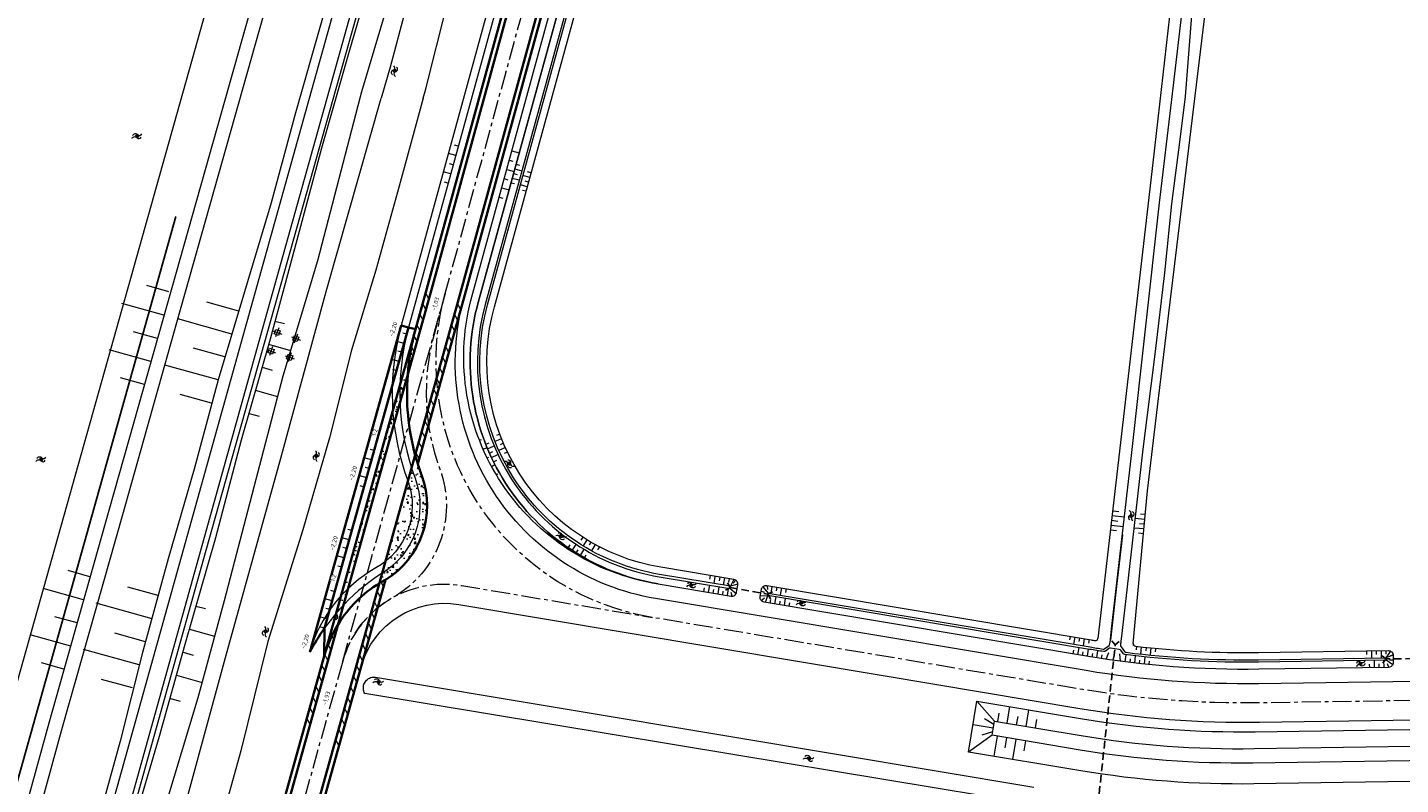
# Model space of a CAD drawing. Header units: metres. Extents: x 239845 to 242720, y 580286 to 584200.
# Tile 74 of 113: x 240853 to 241139, y 582857 to 583015. Entities that reach past the tile are written whole.
import ezdxf
from ezdxf.lldxf.tags import DXFTag

# ---------------------------------------------------------------- set-up
doc = ezdxf.new("R2010")
doc.units = ezdxf.units.M
doc.linetypes.add('AS-KLEIN', pattern=[6.4, 4, -0.8, 0.8, -0.8])
doc.linetypes.add('HIDDEN', pattern=[9.525, 6.35, -3.175])
for name, color, linetype, lineweight in [('B-WA-GW-DIJK_KRUIN-G', 3, 'Continuous', 0), ('B-WA-GW-WATERGANG_SLOOT_BODEM-G', 5, 'Continuous', 0), ('B-WE-GR-GROENVOORZIENING-GV', 80, 'Continuous', 18), ('B-WE-WH-DUIKER-G', 251, 'HIDDEN', 25), ('Grondwerklijn', 7, 'Continuous', 9), ('N-WE-GW-GRONDWERK-G', 3, 'Continuous', 35), ('N-WE-GW-TALUDARCERING_KORT-G', 90, 'Continuous', 18), ('N-WE-GW-TALUDARCERING_LANG-G', 60, 'Continuous', 13), ('N-WE-VH-KANTVERHARDING-G', 60, 'Continuous', 35), ('N-WE-Vh-VERHARDING_ASFALTGRANULAAT-A', 7, 'Continuous', 18), ('N-WE-VH-VERHARDING_FUNDERING-G', 7, 'Continuous', 35), ('N-WE-VH-VERHARDING_FUNDERING_GRANULAAT-AD', 40, 'Continuous', 18), ('N-XX-AL-HOOGTELABEL-T25-M', 7, 'Continuous', 25), ('P- Aslijn', 1, 'AS-KLEIN', 9)]:
    doc.layers.add(name, color=color, linetype=linetype, lineweight=lineweight)
for name, color, linetype, lineweight, true_color in [('B-WE-KL-ET-MS-G', 4, 'KL-ELEC-MS', 13, 0x00ffff), ('B-WE-OG-TOPOGRAFIE-S', 9, 'Continuous', 9, 0x808080), ('B-WE-OG-TOPOGRAFIE-S @ 0.2', 9, 'Continuous', 9, 0x808080), ('B-WE-OG-TOPOGRAFIE-S @ 0.5', 9, 'Continuous', 9, 0x808080), ('B-WE-VH-WINDMOLEN_FUNDATIEPAAL-S', 9, 'Continuous', 18, 0x808080), ('GBKN', 9, 'Continuous', 0, 0x808080), ('Meerstad  taludlijn-arcering', 9, 'Continuous', 0, 0x808080)]:
    doc.layers.add(name, color=color, linetype=linetype, lineweight=lineweight, true_color=true_color)
doc.layers.add('HULPLAAG', color=30, linetype='Continuous', plot=False)
doc.layers.add('X-XX-AL-HULPLAAG-G', color=6, linetype='Continuous', lineweight=18, plot=False)
doc.styles.add('NLCS-ISO-M1000-T25', font='NLCS-ISO.ttf', dxfattribs={"height": 2.5})
doc.styles.add('NLCS-ISO-T25', font='NLCS-ISO.ttf', dxfattribs={"height": 2.5})
tags = doc.linetypes.add('KL-ELEC-MS', pattern='A,10,-7.5,[6,N381 K&L.SHX,S=2,R=0,X=0,Y=0],-7.5,20,-3.5,["M",NLCS-ISO-T25,S=2.5,R=0,X=0,Y=-2.575],-8.5,10', length=67).pattern_tags.tags
tags[18] = DXFTag(74, 10)
pattern_1 = [(118, (0, 0), (-1.4016793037, -0.745286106), [])]

# ---------------------------------------------------------------- blocks, each defined once
blk = doc.blocks.new('SOG-TOPOGRAFIE_WATER-SO')
at = {"flags": 128}
for points in [[(-1.91, 0.46), (-1.82, 0.6, -0.538831), (0.18, 0.63, 0.605168), (1.86, 0.83, -4.035705)], [(-2.28, -0.81), (-2.19, -0.67, -0.538831), (-0.18, -0.63, 0.605168), (1.49, -0.44, -4.035705)]]:
    blk.add_lwpolyline(points, format="xyb", dxfattribs=at)
blk = doc.blocks.new('*U105')
at = {"layer": 'B-WE-OG-TOPOGRAFIE-S @ 0.2', "xscale": 0.2, "yscale": 0.2, "zscale": 0.2, "rotation": 76.60135591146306}
blk.add_blockref('SOG-TOPOGRAFIE_WATER-SO', (240912.81, 582925.48), dxfattribs=at)
at = {"layer": 'B-WE-OG-TOPOGRAFIE-S @ 0.5', "xscale": 0.5, "yscale": 0.5, "zscale": 0.5, "rotation": 76.60135591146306}
blk.add_blockref('SOG-TOPOGRAFIE_WATER-SO', (240912.81, 582925.48), dxfattribs=at)
blk = doc.blocks.new('Fundatiepaal')
at = {"layer": 'B-WE-VH-WINDMOLEN_FUNDATIEPAAL-S', "flags": 128}
for points in [[(240749.31, 582994.55), (240751.19, 582993.88)], [(240750.58, 582995.16), (240749.91, 582993.27)]]:
    blk.add_lwpolyline(points, dxfattribs=at)
at = {"layer": 'B-WE-VH-WINDMOLEN_FUNDATIEPAAL-S'}
blk.add_lwpolyline([(240749.94, 582994.85), (240750.89, 582994.52), (240750.55, 582993.58), (240749.61, 582993.91)], close=True, dxfattribs=at)
blk = doc.blocks.new('*U169')
at = {"layer": 'B-WE-OG-TOPOGRAFIE-S @ 0.2', "xscale": 0.2, "yscale": 0.2, "zscale": 0.2, "rotation": 76.60135591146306}
blk.add_blockref('SOG-TOPOGRAFIE_WATER-SO', (240902.22, 582888.89), dxfattribs=at)
at = {"layer": 'B-WE-OG-TOPOGRAFIE-S @ 0.5', "xscale": 0.5, "yscale": 0.5, "zscale": 0.5, "rotation": 76.60135591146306}
blk.add_blockref('SOG-TOPOGRAFIE_WATER-SO', (240902.22, 582888.89), dxfattribs=at)
blk = doc.blocks.new('*U171')
at = {"layer": 'B-WE-OG-TOPOGRAFIE-S @ 0.2', "xscale": 0.2, "yscale": 0.2, "zscale": 0.2, "rotation": 76.60135591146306}
blk.add_blockref('SOG-TOPOGRAFIE_WATER-SO', (240929.1, 583005.74), dxfattribs=at)
at = {"layer": 'B-WE-OG-TOPOGRAFIE-S @ 0.5', "xscale": 0.5, "yscale": 0.5, "zscale": 0.5, "rotation": 76.60135591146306}
blk.add_blockref('SOG-TOPOGRAFIE_WATER-SO', (240929.1, 583005.74), dxfattribs=at)
blk = doc.blocks.new('*U172')
at = {"layer": 'B-WE-OG-TOPOGRAFIE-S @ 0.2', "xscale": 0.2, "yscale": 0.2, "zscale": 0.2, "rotation": 3.691254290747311}
blk.add_blockref('SOG-TOPOGRAFIE_WATER-SO', (240855.48073, 582924.72322), dxfattribs=at)
at = {"layer": 'B-WE-OG-TOPOGRAFIE-S @ 0.5', "xscale": 0.5, "yscale": 0.5, "zscale": 0.5, "rotation": 3.691254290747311}
blk.add_blockref('SOG-TOPOGRAFIE_WATER-SO', (240855.48073, 582924.72322), dxfattribs=at)
blk = doc.blocks.new('*U174')
at = {"layer": 'B-WE-OG-TOPOGRAFIE-S @ 0.2', "xscale": 0.2, "yscale": 0.2, "zscale": 0.2, "rotation": 3.691254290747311}
blk.add_blockref('SOG-TOPOGRAFIE_WATER-SO', (240875.47, 582992.07), dxfattribs=at)
at = {"layer": 'B-WE-OG-TOPOGRAFIE-S @ 0.5', "xscale": 0.5, "yscale": 0.5, "zscale": 0.5, "rotation": 3.691254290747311}
blk.add_blockref('SOG-TOPOGRAFIE_WATER-SO', (240875.47, 582992.07), dxfattribs=at)
blk = doc.blocks.new('*U191')
at = {"layer": 'B-WE-OG-TOPOGRAFIE-S @ 0.2', "xscale": 0.2, "yscale": 0.2, "zscale": 0.2, "rotation": 346.6013559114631}
blk.add_blockref('SOG-TOPOGRAFIE_WATER-SO', (240925.75, 582878.29), dxfattribs=at)
at = {"layer": 'B-WE-OG-TOPOGRAFIE-S @ 0.5', "xscale": 0.5, "yscale": 0.5, "zscale": 0.5, "rotation": 346.6013559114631}
blk.add_blockref('SOG-TOPOGRAFIE_WATER-SO', (240925.75, 582878.29), dxfattribs=at)
blk = doc.blocks.new('*U196')
at = {"layer": 'B-WE-OG-TOPOGRAFIE-S @ 0.2', "xscale": 0.2, "yscale": 0.2, "zscale": 0.2, "rotation": 267.4129046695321}
blk.add_blockref('SOG-TOPOGRAFIE_WATER-SO', (241082.53, 582912.89), dxfattribs=at)
at = {"layer": 'B-WE-OG-TOPOGRAFIE-S @ 0.5', "xscale": 0.4999999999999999, "yscale": 0.4999999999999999, "zscale": 0.4999999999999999, "rotation": 267.4129046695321}
blk.add_blockref('SOG-TOPOGRAFIE_WATER-SO', (241082.53, 582912.89), dxfattribs=at)
blk = doc.blocks.new('*U197')
at = {"layer": 'B-WE-OG-TOPOGRAFIE-S @ 0.2', "xscale": 0.2, "yscale": 0.2, "zscale": 0.2, "rotation": 177.412904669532}
blk.add_blockref('SOG-TOPOGRAFIE_WATER-SO', (241013.73, 582894.76), dxfattribs=at)
at = {"layer": 'B-WE-OG-TOPOGRAFIE-S @ 0.5', "xscale": 0.4999999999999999, "yscale": 0.4999999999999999, "zscale": 0.4999999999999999, "rotation": 177.412904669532}
blk.add_blockref('SOG-TOPOGRAFIE_WATER-SO', (241013.73, 582894.76), dxfattribs=at)
blk = doc.blocks.new('*U198')
at = {"layer": 'B-WE-OG-TOPOGRAFIE-S @ 0.2', "xscale": 0.2, "yscale": 0.2, "zscale": 0.2, "rotation": 177.412904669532}
blk.add_blockref('SOG-TOPOGRAFIE_WATER-SO', (240990.83, 582898.52), dxfattribs=at)
at = {"layer": 'B-WE-OG-TOPOGRAFIE-S @ 0.5', "xscale": 0.4999999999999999, "yscale": 0.4999999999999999, "zscale": 0.4999999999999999, "rotation": 177.412904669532}
blk.add_blockref('SOG-TOPOGRAFIE_WATER-SO', (240990.83, 582898.52), dxfattribs=at)
blk = doc.blocks.new('*U199')
at = {"layer": 'B-WE-OG-TOPOGRAFIE-S @ 0.2', "xscale": 0.1999999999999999, "yscale": 0.1999999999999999, "zscale": 0.1999999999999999, "rotation": 154.4316507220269}
blk.add_blockref('SOG-TOPOGRAFIE_WATER-SO', (240963.71, 582908.72), dxfattribs=at)
at = {"layer": 'B-WE-OG-TOPOGRAFIE-S @ 0.5', "xscale": 0.4999999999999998, "yscale": 0.4999999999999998, "zscale": 0.4999999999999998, "rotation": 154.4316507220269}
blk.add_blockref('SOG-TOPOGRAFIE_WATER-SO', (240963.71, 582908.72), dxfattribs=at)
blk = doc.blocks.new('*U200')
at = {"layer": 'B-WE-OG-TOPOGRAFIE-S @ 0.2', "xscale": 0.1999999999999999, "yscale": 0.1999999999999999, "zscale": 0.1999999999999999, "rotation": 131.5963677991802}
blk.add_blockref('SOG-TOPOGRAFIE_WATER-SO', (240952.98, 582923.82), dxfattribs=at)
at = {"layer": 'B-WE-OG-TOPOGRAFIE-S @ 0.5', "xscale": 0.4999999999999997, "yscale": 0.4999999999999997, "zscale": 0.4999999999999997, "rotation": 131.5963677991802}
blk.add_blockref('SOG-TOPOGRAFIE_WATER-SO', (240952.98, 582923.82), dxfattribs=at)
blk = doc.blocks.new('*U203')
at = {"layer": 'B-WE-OG-TOPOGRAFIE-S @ 0.2', "xscale": 0.1999999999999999, "yscale": 0.1999999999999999, "zscale": 0.1999999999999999, "rotation": 194.9144010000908}
blk.add_blockref('SOG-TOPOGRAFIE_WATER-SO', (241130.3, 582882.11), dxfattribs=at)
at = {"layer": 'B-WE-OG-TOPOGRAFIE-S @ 0.5', "xscale": 0.4999999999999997, "yscale": 0.4999999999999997, "zscale": 0.4999999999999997, "rotation": 194.9144010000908}
blk.add_blockref('SOG-TOPOGRAFIE_WATER-SO', (241130.3, 582882.11), dxfattribs=at)
blk = doc.blocks.new('*U211')
at = {"layer": 'B-WE-OG-TOPOGRAFIE-S @ 0.2', "xscale": 0.2, "yscale": 0.2, "zscale": 0.2, "rotation": 346.6013559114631}
blk.add_blockref('SOG-TOPOGRAFIE_WATER-SO', (241015.46, 582862.36), dxfattribs=at)
at = {"layer": 'B-WE-OG-TOPOGRAFIE-S @ 0.5', "xscale": 0.5, "yscale": 0.5, "zscale": 0.5, "rotation": 346.6013559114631}
blk.add_blockref('SOG-TOPOGRAFIE_WATER-SO', (241015.46, 582862.36), dxfattribs=at)

msp = doc.modelspace()

# ---------------------------------------------------------------- hatches: boundary and pattern name
at = {"layer": 'N-WE-Vh-VERHARDING_ASFALTGRANULAAT-A'}
h = msp.add_hatch(dxfattribs=at)
h.set_pattern_fill('ANSI31', color=256, angle=73)
h.set_pattern_definition(pattern_1)
edge = h.paths.add_edge_path()
edge.add_line((240936.58, 582959.49), (240935.91, 582960.82))
edge.add_line((240935.91, 582960.82), (240935.79, 582960.36))
edge.add_line((240935.79, 582960.36), (240933.4, 582951.82))
edge.add_arc((240986.05, 582938.04), 54.42, 165.3351, 175.4629)
edge.add_line((240931.8, 582942.35), (240936.58, 582959.49))
h = msp.add_hatch(dxfattribs=at)
h.set_pattern_fill('ANSI31', color=256, angle=73)
h.set_pattern_definition(pattern_1)
edge = h.paths.add_edge_path()
edge.add_line((240943.14, 582956.93), (240942.24, 582957.45))
edge.add_line((240942.24, 582957.45), (240933.37, 582925.63))
edge.add_arc((240981.66, 582938.59), 50, 195.021, 197.2014)
edge.add_line((240933.9, 582923.8), (240943.14, 582956.93))
h = msp.add_hatch(dxfattribs=at)
h.set_pattern_fill('ANSI31', color=256, angle=73)
h.set_pattern_definition(pattern_1)
h.paths.add_polyline_path([(240927.16, 582899.63), (240922.12, 582881.55), (240917.51, 582865.08), (240916.65, 582865.69), (240925.93, 582898.91)])
h = msp.add_hatch(dxfattribs=at)
h.set_pattern_fill('ANSI31', color=256, angle=73)
h.set_pattern_definition(pattern_1)
edge = h.paths.add_edge_path()
edge.add_line((240915.37, 582883.43), (240917.29, 582890.3))
edge.add_arc((240939.45, 582876.71), 26, 148.4772, 164.3897)
edge.add_line((240914.41, 582883.71), (240910.57, 582869.97))
edge.add_line((240910.57, 582869.97), (240911.44, 582869.36))
edge.add_line((240911.44, 582869.36), (240915.37, 582883.43))
at = {"layer": 'N-WE-VH-VERHARDING_FUNDERING_GRANULAAT-AD'}
h = msp.add_hatch(dxfattribs=at)
h.set_pattern_fill('AVH-FUNDERING_GRANULAAT_MENG_01', color=256, angle=0.5, style=0, pattern_type=2)
h.set_pattern_definition([(50.5, (240923.9075, 582917.7624), (3.5889, -0.28245), [0.375, -4.125]), (355.5, (240923.9075, 582917.7624), (-0.72655, 3.75476), [0.3, -3.3]), (100.951, (240924.2066, 582917.739), (2.86235, 3.4723), [0.3187, -3.5057]), (46.684, (240923.899, 582918.7623), (5.3432, -0.781), [0.5625, -6.1875]), (97.136, (240924.344, 582918.697), (4.6306, 4.9112), [0.47805, -5.2586]), (351.684, (240923.899, 582918.7623), (4.6306, 4.9112), [0.45, -4.95]), (21.5, (240924.401, 582918.5167), (3.002, -1.98697), [0.375, -4.125]), (326.5, (240924.401, 582918.5167), (1.1849, 3.63623), [0.3, -3.3]), (71.951, (240924.651, 582918.351), (4.18688, 1.64925), [0.3187, -3.5057]), (38, (240923.9075, 582917.7624), (0.04627, 1.664936), [0, -3.26, 0, -3.35, 0, -3.3125]), (8, (240923.9075, 582917.7624), (1.29809, 1.98346), [0, -1.91, 0, -3.185, 0, -1.2625]), (328, (240922.7926, 582917.7526), (2.669995, -0.08948), [0, -1.25, 0, -3.9, 0, -5.175]), (318, (240922.2926, 582917.7483), (2.91145, 0.52595), [0, -1.625, 0, -2.59, 0, -3.675])])
edge = h.paths.add_edge_path()
edge.add_arc((240986.05, 582938.04), 54.42, 165.3351, 175.4629, ccw=False)
edge.add_line((240933.4, 582951.82), (240914.41, 582883.7))
edge.add_arc((240939.45, 582876.71), 26, 148.4772, 164.3921, ccw=False)
edge.add_line((240917.29, 582890.3), (240931.8, 582942.35))
h = msp.add_hatch(dxfattribs=at)
h.set_pattern_fill('AVH-FUNDERING_GRANULAAT_MENG_01', color=256, angle=0.5, style=0, pattern_type=2)
h.set_pattern_definition([(50.5, (240932.4158, 582911.8473), (3.5889, -0.28245), [0.375, -4.125]), (355.5, (240932.416, 582911.8473), (-0.72655, 3.7548), [0.3, -3.3]), (100.951, (240932.715, 582911.8237), (2.86235, 3.4723), [0.3187, -3.5057]), (46.684, (240932.407, 582912.8472), (5.3432, -0.781), [0.5625, -6.1875]), (97.136, (240932.8524, 582912.782), (4.6306, 4.9112), [0.478, -5.2586]), (351.684, (240932.407, 582912.847), (4.6306, 4.9112), [0.45, -4.95]), (21.5, (240932.9093, 582912.6016), (3.002, -1.987), [0.375, -4.125]), (326.5, (240932.9093, 582912.6016), (1.1849, 3.6362), [0.3, -3.3]), (71.951, (240933.1594, 582912.436), (4.1869, 1.64925), [0.3187, -3.5057]), (38, (240932.4158, 582911.8473), (0.04627, 1.66494), [0, -3.26, 0, -3.35, 0, -3.3125]), (8, (240932.4158, 582911.8473), (1.29809, 1.98346), [0, -1.91, 0, -3.185, 0, -1.2625]), (328, (240931.3009, 582911.8375), (2.67, -0.08948), [0, -1.25, 0, -3.9, 0, -5.175]), (318, (240930.801, 582911.8332), (2.91145, 0.52595), [0, -1.625, 0, -2.59, 0, -3.675])])
edge = h.paths.add_edge_path()
edge.add_arc((240981.66, 582938.59), 50, 195.021, 197.2014, ccw=False)
edge.add_line((240933.37, 582925.63), (240925.92, 582898.91))
edge.add_arc((241088.96, 582621.5), 321.77, 120.1877, 120.4435, ccw=False)
edge.add_arc((240917.86, 582915.05), 18, 301.0872, 380.2268)
edge.add_arc((240981.66, 582938.59), 50, 197.2014, 200.2615, ccw=False)

# ---------------------------------------------------------------- linework, layer by layer
at = {"layer": 'B-WA-GW-WATERGANG_SLOOT_BODEM-G'}
for points in [[(241078.17, 582886.47), (241078.5, 582889.32), (241082.71, 582926.15), (241088.49, 582978.18), (241091.08, 582999.69), (241093.63, 583021.76), (241097.42, 583048.57), (241170.37, 583327.36)], [(241171.56, 583327.05), (241098.63, 583048.33), (241095.47, 583021.75), (241093.83, 583000.32), (241092.73, 582991.41), (241090.95, 582977.96), (241089.52, 582963.58), (241087.52, 582946.67), (241085.02, 582926.87), (241082.77, 582907.26), (241080.7, 582889.07), (241080.37, 582886.16)]]:
    msp.add_lwpolyline(points, dxfattribs=at)
at = {"layer": 'B-WE-GR-GROENVOORZIENING-GV', "flags": 128}
for points in [[(241083.02, 582886.32), (241085.99, 582918.18), (241088.26, 582937.39), (241100.83, 583041.25), (241102.92, 583053.82), (241104.84, 583065.16), (241109.38, 583081.4), (241154.42, 583250.2), (241175.19, 583327), (241175.8, 583329.31), (241190.13, 583383.93), (241219.42, 583489.54), (241233.56, 583545.18), (241235.17, 583551.7), (241234.23, 583555.94), (241232.03, 583558.65), (241231.83, 583558.72), (241220.27, 583562.71), (241181.25, 583572.96), (241166.89, 583576.74)], [(241165.78, 583569.52), (241178.71, 583566.09), (241222.66, 583554.23), (241224.93, 583552.58), (241225.14, 583549.07), (241188.26, 583410.97), (241187.95, 583409.79), (241187.74, 583408.98), (241187.2, 583406.87), (241170.8, 583343.64), (241162.33, 583310.43), (241102.2, 583083.49), (241096.18, 583060.3), (241092.62, 583035.6), (241090.89, 583020.14), (241087.11, 582986.5), (241075.65, 582887.39)]]:
    msp.add_lwpolyline(points, dxfattribs=at)
at = {"layer": 'B-WE-KL-ET-MS-G', "ltscale": 0.15, "flags": 128}
msp.add_lwpolyline([(240808.48, 582524.7), (240803.81, 582529.36), (240795.81, 582551.37), (240794.81, 582556.04), (240795.14, 582566.7), (240864.16, 582814.09), (240889.83, 582905.77), (240954.84, 583136.82), (240955.84, 583136.82)], dxfattribs=at)
at = {"layer": 'B-WE-WH-DUIKER-G', "ltscale": 0.25}
for points in [[(240998.99, 582898.02), (240998.06, 582897.48)], [(240998.99, 582898.02), (240998.45, 582898.95)], [(241006.87, 582896.6), (241007.81, 582897.12)], [(241006.87, 582896.6), (241007.39, 582895.65)], [(241079.25, 582886.04), (241078.54, 582886.86)], [(241079.25, 582886.04), (241080.06, 582886.75)], [(241135.68, 582883.1), (241134.85, 582883.78)], [(241135.68, 582883.1), (241135, 582882.26)]]:
    msp.add_lwpolyline(points, dxfattribs=at)
at = {"layer": 'B-WE-WH-DUIKER-G', "ltscale": 0.25, "flags": 128}
for points in [[(240998.99, 582898.02), (241006.87, 582896.6)], [(241075.65, 582852.62), (241079.25, 582886.04)], [(241143.68, 582883.21), (241135.68, 582883.1)]]:
    msp.add_lwpolyline(points, dxfattribs=at)
at = {"layer": 'GBKN'}
for p, q in [((241005.81, 582898.14), (241006.91, 582896.84)), ((241005.29, 582896.24), (241006.83, 582896.35)), ((241136.62, 582884.75), (241135.68, 582883.35)), ((241137.08, 582881.89), (241135.69, 582882.85))]:
    msp.add_line(p, q, dxfattribs=at)
at = {"layer": 'GBKN', "flags": 128}
for points in [[(240911.37, 583000), (240945.66, 583122.72)], [(240915.02, 583000), (240948.76, 583120.85)], [(240933.83, 583040.49), (240922.2, 583001.34)], [(240935.49, 583034.16), (240928.13, 583006.48)], [(240935.48, 583001.7), (240940.05, 583019.6)], [(240928.13, 583006.48), (240926.29, 583000)], [(240898.36, 582953.44), (240911.37, 583000)], [(240901.71, 582952.34), (240915.02, 583000)], [(240921.85, 583000), (240913.03, 582966.12)], [(240914.83, 582959.72), (240926.29, 583000)], [(240922.2, 583001.34), (240921.85, 583000)], [(240935.01, 583000), (240930.02, 582981.69)], [(240935.01, 583000), (240935.48, 583001.7)], [(240930.02, 582981.69), (240925.16, 582964.15)], [(240913.03, 582966.12), (240905.76, 582942.02)], [(240925.16, 582964.15), (240920.11, 582947.46)], [(240905.33, 582924.96), (240914.83, 582959.72)], [(240804.83, 582618.56), (240898.36, 582953.44)], [(240808.17, 582617.3), (240901.71, 582952.34)], [(240920.11, 582947.46), (240915.49, 582929.18)], [(240905.76, 582942.02), (240899.32, 582917.32)], [(240915.49, 582929.18), (240909.98, 582910.04)], [(240893.82, 582883.4), (240905.33, 582924.96)], [(240899.32, 582917.32), (240893.54, 582895.24)], [(240893.54, 582895.24), (240888.1, 582874.99)], [(240902.65, 582886.76), (240897.05, 582863.97)], [(241083.01, 582886.3), (241082.97, 582885.9)], [(240882.49, 582841.87), (240893.82, 582883.4)], [(240924.31, 582879.29), (240924.56, 582879.34)], [(240924.56, 582879.34), (240925.06, 582879.34)], [(240925.06, 582879.34), (241000, 582866.79)], [(240922.56, 582877.11), (240922.58, 582877.36)], [(240922.57, 582876.86), (240922.56, 582877.11)], [(240922.61, 582876.61), (240922.57, 582876.86)], [(240922.58, 582877.36), (240922.62, 582877.61)], [(240922.67, 582876.37), (240922.61, 582876.61)], [(240922.62, 582877.61), (240922.69, 582877.85)], [(240922.69, 582877.85), (240922.79, 582878.08)], [(240922.79, 582878.08), (240922.92, 582878.3)], [(240922.92, 582878.3), (240923.06, 582878.5)], [(240923.06, 582878.5), (240923.23, 582878.69)], [(240923.23, 582878.69), (240923.42, 582878.85)], [(240923.42, 582878.85), (240923.62, 582879)], [(240923.62, 582879), (240923.84, 582879.12)], [(240923.84, 582879.12), (240924.07, 582879.22)], [(240924.07, 582879.22), (240924.31, 582879.29)], [(240888.1, 582874.99), (240879.59, 582846.88)], [(240922.76, 582876.14), (240922.67, 582876.37)], [(240922.88, 582875.91), (240922.76, 582876.14)], [(241000, 582863.11), (240922.88, 582875.91)], [(241054.07, 582870.17), (241050.44, 582874.34)], [(241000, 582866.79), (241062.31, 582856.35)], [(241053.58, 582867.21), (241048.68, 582863.71)], [(240897.05, 582863.97), (240891.09, 582842.68)], [(241062.05, 582852.82), (241000, 582863.11)]]:
    msp.add_lwpolyline(points, dxfattribs=at)
for points in [[(240975.45, 583047.8, -0.426695), (240975.08, 583048.42), (240993.54, 583115.72, 0.414214), (240992.84, 583116.95), (240991.39, 583117.35, 0.414214), (240990.16, 583116.65), (240946.49, 582957.42, 0.444336), (240983.97, 582898.76), (240999.2, 582896.21, 0.414214), (241000.35, 582897.03), (241000.6, 582898.51, 0.414214), (240999.78, 582899.66), (240984.55, 582902.21, -0.444336), (240949.86, 582956.49), (240973.5, 583042.68, -0.400561), (240974.1, 583043.04)], [(242067.73, 582911.2), (241529.87, 582884.36, -0.008725), (241522.89, 582884.13), (241109.21, 582877.95, -0.045254), (241073.18, 582880.67), (240983.46, 582895.7, -0.444336), (240943.5, 582958.24), (240975.35, 583074.37, -0.010813), (240975.97, 583076.44, 0.026823), (240977.11, 583080.79, 0.026823)], [(240983.97, 582898.76, -0.441748), (240944.95, 582957.84), (240976.8, 583073.97, -0.010813), (240977.39, 583075.98, 0.026544), (240978.57, 583080.44, 0.026544)], [(240983.97, 582898.76, -0.444337), (240946.49, 582957.42), (240978.34, 583073.55), (240980.13, 583080.07, 0)], [(240972.02, 583044.84), (240947.94, 582957.02, 0.444336), (240984.22, 582900.24), (240998.95, 582897.77), (240999.04, 582898.26), (240984.3, 582900.73, -0.444336), (240948.42, 582956.89), (240972.45, 583044.51, -0.192833)], [(241083.02, 582886.32, 0.412177), (241083.45, 582885.77, 0.033227), (241109.11, 582884.45), (241136.16, 582884.85, -0.414214), (241137.17, 582883.87), (241137.2, 582882.37, -0.414214), (241136.21, 582881.35), (241109.16, 582880.95, -0.045254), (241073.68, 582883.63), (241006.09, 582894.95, -0.414214), (241005.26, 582896.1), (241005.51, 582897.58, -0.414214), (241006.66, 582898.4), (241074.25, 582887.08, 0.001071), (241075.07, 582886.95, 0.42826), (241075.65, 582887.39)], [(241080.43, 582886.69), (241080.36, 582885.98, 0.196159), (241080.47, 582885.62), (241081.21, 582884.68, 0.195703), (241081.54, 582884.49, 0.035474), (241109.13, 582882.95), (241135.68, 582883.35), (241135.69, 582882.85), (241109.14, 582882.45, -0.035735), (241081.27, 582884.02, -0.195432), (241080.95, 582884.21), (241080.39, 582884.91, 0.192471), (241080.07, 582885.09), (241078.26, 582885.35, 0.20119), (241077.88, 582885.25), (241077.23, 582884.74, -0.204173), (241076.85, 582884.65, -0.003784), (241073.92, 582885.11), (241006.83, 582896.35), (241006.91, 582896.84), (241074.01, 582885.61, 0.00351), (241076.71, 582885.17, 0.204458), (241077.09, 582885.27), (241077.96, 582885.94, 0.203355), (241078.15, 582886.28), (241078.24, 582887.01)]]:
    msp.add_lwpolyline(points, format="xyb", dxfattribs=at)
for points in [[(241108.44, 582867.94), (241527.06, 582874.21), (241845.31, 582890.09), (241845.85, 582879.23), (241527.06, 582863.32), (241108.13, 582857.06, -0.045254), (241072.1, 582859.79), (241048.68, 582863.71), (241050.44, 582874.34), (241072.41, 582870.66, 0.04526)], [(241054.07, 582870.17), (241072.16, 582867.14, 0.045254), (241108.18, 582864.41), (241526.82, 582870.67), (241842.98, 582886.45), (241843.13, 582883.45), (241526.92, 582867.67), (241107.96, 582861.41, -0.045254), (241071.93, 582864.13), (241053.58, 582867.21)]]:
    msp.add_lwpolyline(points, format="xyb", close=True, dxfattribs=at)
at = {"layer": 'HULPLAAG', "ltscale": 0.1, "elevation": -4, "flags": 128}
msp.add_lwpolyline([(240822.33, 582757.55), (240883.47, 582975.36)], dxfattribs=at)
at = {"layer": 'Meerstad  taludlijn-arcering'}
for p, q in [((240941.82, 582988.05), (240940.28, 582988.48)), ((240942.35, 582989.98), (240941.58, 582990.2)), ((240953.49, 582989), (240955.04, 582988.58)), ((240941.3, 582986.13), (240940.52, 582986.34)), ((240952.96, 582987.07), (240953.73, 582986.86)), ((240954.13, 582985.28), (240955.58, 582984.88)), ((240954.39, 582986.24), (240955.12, 582986.04)), ((240940.77, 582984.2), (240939.22, 582984.62)), ((240940.24, 582982.27), (240939.47, 582982.48)), ((240951.91, 582983.22), (240952.68, 582983)), ((240952.43, 582985.14), (240953.98, 582984.72)), ((240953.34, 582982.38), (240954.06, 582982.19)), ((240953.6, 582983.35), (240955.05, 582982.95)), ((240953.86, 582984.31), (240954.59, 582984.11)), ((240957.26, 582983.47), (240955.82, 582983.87)), ((240957, 582982.51), (240956.28, 582982.7)), ((240957.53, 582984.43), (240956.8, 582984.63)), ((240951.38, 582981.29), (240952.92, 582980.86)), ((240956.73, 582981.54), (240955.29, 582981.94)), ((240956.47, 582980.58), (240955.75, 582980.77)), ((240950.85, 582979.36), (240951.62, 582979.15)), ((240946.75, 582928.68), (240947.19, 582928.84)), ((240948.07, 582927.86), (240948.77, 582928.14)), ((240951.38, 582928.99), (240949.99, 582928.44)), ((240951.03, 582929.93), (240950.32, 582929.67)), ((240951.76, 582928.07), (240951.07, 582927.77)), ((240947.51, 582926.83), (240948.34, 582927.18)), ((240948.35, 582925.02), (240948.74, 582925.2)), ((240948.44, 582926.94), (240949.83, 582927.51)), ((240948.84, 582926.02), (240949.52, 582926.32)), ((240949.25, 582925.11), (240950.61, 582925.74)), ((240952.16, 582927.15), (240950.8, 582926.53)), ((240952.59, 582926.24), (240951.91, 582925.92)), ((240949.27, 582923.24), (240949.99, 582923.61)), ((240949.69, 582924.21), (240950.36, 582924.54)), ((240950.26, 582921.5), (240950.59, 582921.69)), ((240968.28, 582908.49), (240967.87, 582907.86)), ((240969.13, 582907.96), (240968.34, 582906.68)), ((240965.26, 582906.29), (240965.68, 582906.91)), ((240965.42, 582905.83), (240965.58, 582906.07)), ((240966.09, 582905.73), (240966.91, 582906.99)), ((240966.94, 582905.2), (240967.33, 582905.83)), ((240967.79, 582904.68), (240968.56, 582905.97)), ((240969.98, 582907.45), (240969.61, 582906.8)), ((240970.86, 582906.96), (240970.14, 582905.64)), ((240971.74, 582906.49), (240971.39, 582905.82)), ((240967.12, 582904.78), (240967.19, 582904.89)), ((240968.66, 582904.18), (240969.02, 582904.83)), ((240968.87, 582903.8), (240968.97, 582904)), ((240994.85, 582900.49), (240994.72, 582899.75)), ((240995.83, 582900.32), (240995.58, 582898.84)), ((240996.82, 582900.16), (240996.69, 582899.42)), ((240997.8, 582899.99), (240997.56, 582898.51)), ((240998.79, 582899.82), (240998.67, 582899.09)), ((240999.78, 582899.66), (240999.04, 582898.26)), ((241000.16, 582899.51), (240999.6, 582898.89)), ((240993.51, 582897.16), (240993.63, 582897.9)), ((240994.5, 582897), (240994.74, 582898.47)), ((240995.48, 582896.83), (240995.61, 582897.57)), ((240996.47, 582896.66), (240996.72, 582898.14)), ((240997.45, 582896.5), (240997.58, 582897.24)), ((240998.44, 582896.33), (240998.69, 582897.81)), ((241000.24, 582896.71), (240998.95, 582897.77)), ((241000.61, 582898.67), (240999.04, 582898.26)), ((240999.43, 582896.2), (240999.19, 582896.98)), ((241000.46, 582897.68), (240999.72, 582897.81)), ((241005.45, 582897.23), (241006.18, 582897.03)), ((241006.73, 582898.39), (241006.82, 582897.62)), ((241007.72, 582898.23), (241007.47, 582896.75)), ((241008.7, 582898.06), (241008.58, 582897.32)), ((241009.69, 582897.9), (241009.44, 582896.42)), ((241010.68, 582897.73), (241010.55, 582896.99)), ((241005.48, 582895.3), (241006.15, 582895.82)), ((241006.37, 582894.9), (241006.83, 582896.35)), ((241007.36, 582894.74), (241007.48, 582895.48)), ((241008.34, 582894.57), (241008.59, 582896.05)), ((241009.33, 582894.41), (241009.45, 582895.15)), ((241010.32, 582894.24), (241010.56, 582895.72)), ((241011.3, 582894.08), (241011.43, 582894.82)), ((240911.79, 582885.22), (240911.64, 582885.27)), ((241069.85, 582887.82), (241069.73, 582887.08)), ((241070.84, 582887.66), (241070.59, 582886.18)), ((241071.47, 582884), (241071.71, 582885.48)), ((241071.82, 582887.49), (241071.7, 582886.75)), ((241072.81, 582887.33), (241072.56, 582885.85)), ((241073.44, 582883.67), (241073.69, 582885.15)), ((241073.8, 582887.16), (241073.67, 582886.42)), ((241083.69, 582885.74), (241083.61, 582885)), ((241084.69, 582885.63), (241084.52, 582884.14)), ((241085.68, 582885.52), (241085.6, 582884.77)), ((241086.68, 582885.42), (241086.53, 582883.92)), ((241087.67, 582885.32), (241087.6, 582884.57)), ((241070.48, 582884.17), (241070.6, 582884.91)), ((241072.45, 582883.84), (241072.58, 582884.58)), ((241074.42, 582883.51), (241074.55, 582884.25)), ((241075.41, 582883.35), (241075.65, 582884.83)), ((241076.4, 582883.2), (241076.51, 582883.94)), ((241077.39, 582883.05), (241077.95, 582884.48)), ((241078.85, 582882.84), (241078.96, 582883.58)), ((241080.32, 582882.64), (241080.18, 582884.17)), ((241081.35, 582882.5), (241081.54, 582883.99)), ((241082.34, 582882.38), (241082.43, 582883.12)), ((241083.34, 582882.26), (241083.51, 582883.75)), ((241084.33, 582882.15), (241084.41, 582882.89)), ((241085.32, 582882.04), (241085.48, 582883.53)), ((241086.32, 582881.93), (241086.39, 582882.68)), ((241131.64, 582884.79), (241131.65, 582884.04)), ((241132.64, 582884.8), (241132.66, 582883.3)), ((241133.28, 582881.31), (241133.26, 582882.81)), ((241133.64, 582884.81), (241133.65, 582884.07)), ((241134.64, 582884.83), (241134.66, 582883.33)), ((241135.28, 582881.34), (241135.26, 582882.84)), ((241135.64, 582884.84), (241135.65, 582884.09)), ((241137.17, 582883.87), (241135.68, 582883.35)), ((241137.17, 582883.96), (241136.42, 582883.65)), ((241137.19, 582882.87), (241136.44, 582882.86)), ((241132.28, 582881.29), (241132.27, 582882.04)), ((241134.28, 582881.32), (241134.27, 582882.07)), ((241136.28, 582881.36), (241135.99, 582882.1)), ((241054.76, 582870.05), (241055.05, 582871.79)), ((241056.73, 582869.72), (241057.32, 582873.19)), ((241058.71, 582869.39), (241059, 582871.13)), ((241060.68, 582869.06), (241061.26, 582872.53)), ((241062.65, 582868.73), (241062.94, 582870.46)), ((241054.62, 582867.03), (241053.92, 582862.83)), ((241056.59, 582866.7), (241056.24, 582864.6)), ((241058.57, 582866.37), (241057.86, 582862.17)), ((241060.54, 582866.04), (241060.19, 582863.94))]:
    msp.add_line(p, q, dxfattribs=at)
at = {"layer": 'Meerstad  taludlijn-arcering', "flags": 128}
for points in [[(240882.03, 582959.64), (240877.46, 582960.92)], [(240881.01, 582954.74), (240872.26, 582957.17)], [(240896.6, 582955.62), (240889.94, 582957.48)], [(240895.16, 582950.84), (240883.91, 582953.97)], [(240879.65, 582949.92), (240874.69, 582951.3)], [(240904.12, 582953.53), (240906.12, 582953.01)], [(240902.77, 582948.72), (240907.39, 582947.43)], [(240878.3, 582945.11), (240869.56, 582947.54)], [(240893.71, 582946.05), (240887.18, 582947.87)], [(240892.27, 582941.26), (240881.2, 582944.34)], [(240901.44, 582943.9), (240903.56, 582943.31)], [(240876.94, 582940.3), (240871.92, 582941.69)], [(240890.91, 582936.45), (240884.41, 582938.26)], [(240900.04, 582939.1), (240904.66, 582937.81)], [(240898.79, 582934.25), (240900.82, 582933.69)], [(241078.73, 582913.99), (241080.01, 582913.85)], [(241078.39, 582911.01), (241080.95, 582910.72)], [(241078.5, 582912.01), (241079.78, 582911.86)], [(241078.61, 582913), (241081.17, 582912.71)], [(241083.37, 582912.46), (241085.44, 582912.26)], [(241084.31, 582911.36), (241085.34, 582911.27)], [(241084.49, 582913.35), (241085.53, 582913.26)], [(241078.27, 582910.02), (241079.55, 582909.87)], [(241083.18, 582910.46), (241085.25, 582910.27)], [(241084.12, 582909.37), (241085.16, 582909.27)], [(240865.59, 582900.25), (240861.01, 582901.52)], [(240864.25, 582895.43), (240855.82, 582897.78)], [(240879.81, 582896.33), (240873.5, 582898.08)], [(240878.55, 582891.49), (240866.91, 582894.73)], [(240887.68, 582894.14), (240889.68, 582893.62)], [(240862.92, 582890.61), (240858.25, 582891.91)], [(240861.58, 582885.8), (240853.12, 582888.15)], [(240877.15, 582886.69), (240870.74, 582888.47)], [(240886.33, 582889.32), (240891.56, 582887.87)], [(240875.82, 582881.87), (240864.21, 582885.1)], [(240860.13, 582881.01), (240855.48, 582882.3)], [(240885, 582884.5), (240887.11, 582883.92)], [(240883.6, 582879.7), (240888.96, 582878.21)], [(240874.47, 582877.06), (240867.97, 582878.86)], [(240882.35, 582874.86), (240884.38, 582874.3)], [(241053.82, 582868.69), (241049.62, 582869.38)], [(241053.7, 582867.95), (241051.43, 582867.25)], [(241053.95, 582869.43), (241051.99, 582870.64)]]:
    msp.add_lwpolyline(points, dxfattribs=at)
at = {"layer": 'N-WE-GW-GRONDWERK-G', "flags": 128}
for points in [[(240911.43, 582884.54), (240930.45, 582952.63)], [(240914.48, 582889.54), (240931.99, 582952.21)], [(240930.45, 582952.63), (240931.99, 582952.21), (240933.4, 582951.82)], [(240914.41, 582883.71), (240914.48, 582889.53)]]:
    msp.add_lwpolyline(points, dxfattribs=at)
msp.add_lwpolyline([(240911.43, 582884.54, -0.033585), (240914.48, 582889.53)], format="xyb", dxfattribs=at)
at = {"layer": 'N-WE-GW-TALUDARCERING_KORT-G'}
for points in [[(240931.63, 582950.78), (240930.81, 582951.01)], [(240930.58, 582947.04), (240929.76, 582947.27)], [(240929.52, 582943.18), (240928.7, 582943.41)], [(240924.81, 582926.56), (240924, 582926.78)], [(240923.76, 582922.81), (240922.95, 582923.04)], [(240922.7, 582918.95), (240921.89, 582919.18)], [(240920.16, 582909.85), (240919.35, 582910.08)], [(240919.11, 582906.11), (240918.3, 582906.33)], [(240918.05, 582902.25), (240917.24, 582902.47)], [(240916.6, 582897.13), (240915.78, 582897.35)], [(240915.55, 582893.39), (240914.74, 582893.61)], [(240914.49, 582889.53), (240913.68, 582889.75)]]:
    msp.add_lwpolyline(points, dxfattribs=at)
at = {"layer": 'N-WE-GW-TALUDARCERING_LANG-G'}
for points in [[(240931.1, 582948.86), (240929.55, 582949.28)], [(240930.05, 582945.11), (240928.47, 582945.55)], [(240924.28, 582924.63), (240922.73, 582925.05)], [(240923.23, 582920.88), (240921.66, 582921.32)], [(240919.63, 582907.92), (240918.08, 582908.35)], [(240918.58, 582904.18), (240917.01, 582904.61)], [(240916.07, 582895.2), (240914.52, 582895.62)], [(240915.02, 582891.46), (240913.45, 582891.89)]]:
    msp.add_lwpolyline(points, dxfattribs=at)
at = {"layer": 'N-WE-VH-KANTVERHARDING-G', "flags": 128}
for points in [[(240936.81, 582960.3), (240968.61, 583076.25, 0.011613), (240969.09, 583078, 0.011613)], [(240942.59, 582958.7), (240974.38, 583074.6, 0.010811), (240974.89, 583076.47, 0.010811)], [(240933.38, 582925.58, -0.084799), (240931.8, 582942.35, -2.125188)], [(240925.92, 582898.91, 0.11881), (240917.29, 582890.3, -2.365463)], [(240915.37, 582883.44), (240845.03, 582631.66), (240828.05, 582570.32, 0.218069), (240830.03, 582557.99), (240836.08, 582548.93)], [(240921.15, 582881.82), (240850.81, 582630.06), (240833.83, 582568.72, 0.218069), (240835.02, 582561.32), (240841.07, 582552.26)]]:
    msp.add_lwpolyline(points, format="xyb", dxfattribs=at)
for points in [[(240915.37, 582883.43), (240936.81, 582960.3)], [(240921.15, 582881.82), (240942.59, 582958.7)]]:
    msp.add_lwpolyline(points, dxfattribs=at)
at = {"layer": 'N-WE-VH-VERHARDING_FUNDERING-G', "flags": 128}
for points in [[(240977.11, 583080.79), (240975.92, 583076.45, -0.010815), (240975.35, 583074.37), (240943.5, 582958.24), (240933.9, 582923.8)], [(240967.27, 583075.32, -0.006448), (240967.02, 583074.24), (240935.79, 582960.36), (240933.4, 582951.81)], [(240933.4, 582951.82, 0.04422), (240931.8, 582942.35, -0.415346)], [(240933.9, 582923.8, -0.009281), (240933.38, 582925.58, 7.747199)], [(240927.16, 582899.63, 0.35985), (240934.75, 582921.28, -0.013313), (240933.9, 582923.8)], [(240927.16, 582899.63, 0.001106), (240925.93, 582898.91, -1.776135)], [(240914.41, 582883.71, -0.069543), (240917.29, 582890.3, 0.302984)], [(240914.41, 582883.7), (240844.07, 582631.93), (240827.09, 582570.59, 0.218069), (240829.2, 582557.43, -0.311448), (240829.23, 582543.81)], [(240845.14, 582554.03), (240846.05, 582554.48, -0.377656), (240839.66, 582556.18), (240835.85, 582561.88, -0.218073), (240834.8, 582568.45), (240851.89, 582630.21), (240922.12, 582881.55)]]:
    msp.add_lwpolyline(points, format="xyb", dxfattribs=at)
for points in [[(240914.41, 582883.7), (240933.4, 582951.81)], [(240927.16, 582899.63), (240922.12, 582881.55)]]:
    msp.add_lwpolyline(points, dxfattribs=at)
at = {"layer": 'P- Aslijn', "flags": 128}
for points in [[(241173.32, 582874.91), (241109.27, 582873.95, -0.045254), (241072.52, 582876.73), (240982.8, 582891.76, -0.444336), (240939.64, 582959.3), (240971.49, 583075.42, 0.445077), (240939.01, 583128.71)], [(240939.64, 582959.3), (240937.3, 582950.75, 0.156544), (240938.5, 582922.66, -0.368269), (240928.66, 582895.88, 0.19894), (240918.26, 582882.63)], [(240918.26, 582882.63, -0.383351), (240943.09, 582898.41), (240982.8, 582891.76)], [(240918.26, 582882.63), (240847.92, 582630.86), (240830.94, 582569.52, 0.218069), (240832.53, 582559.66), (240838.58, 582550.59)]]:
    msp.add_lwpolyline(points, format="xyb", dxfattribs=at)
msp.add_lwpolyline([(240918.26, 582882.63), (240939.64, 582959.3)], dxfattribs=at)
at = {"layer": 'X-XX-AL-HULPLAAG-G', "flags": 128}
msp.add_lwpolyline([(241080.75, 582908.95), (241079.38, 582897.03), (241078.24, 582887.01)], dxfattribs=at)

# ---------------------------------------------------------------- block references
at = {"layer": 'B-WE-OG-TOPOGRAFIE-S'}
for name in ['*U171', '*U174', '*U172', '*U105', '*U200', '*U196', '*U199', '*U198', '*U197', '*U169', '*U203', '*U191', '*U211']:
    msp.add_blockref(name, (0, 0), dxfattribs=at)
at = {"layer": 'B-WE-VH-WINDMOLEN_FUNDATIEPAAL-S'}
for p in [(154.36, -43.05), (153.07, -46.94), (158.25, -44.33), (156.96, -48.23)]:
    msp.add_blockref('Fundatiepaal', p, dxfattribs=at)

# ---------------------------------------------------------------- next in the draw order: texts
at = {"layer": 'N-XX-AL-HOOGTELABEL-T25-M', "char_height": 0.9, "attachment_point": 1, "style": 'NLCS-ISO-M1000-T25', "bg_fill": 3, "box_fill_scale": 1, "bg_fill_color": 256, "bg_fill_transparency": 0}
for s, insert, rotation in [('-1,03', (240936.71, 582955.85), 72.8743), ('-2,20', (240927.9, 582950.54), 72.5575), ('1:2', (240924.25, 582929.76), 72.5575), ('-2,20', (240919.53, 582920.49), 72.5575), ('-2,20', (240915.5, 582905.9), 72.5575), ('1:2', (240915.66, 582899.42), 72.5575), ('-2,20', (240909.55, 582885.43), 72.5575), ('-1,93', (240913.96, 582873.64), 72.8743)]:
    msp.add_mtext_dynamic_manual_height_columns(s, width=1.25, gutter_width=6.25, heights=[0], dxfattribs=dict(at, insert=insert, rotation=rotation))

# ---------------------------------------------------------------- next in the draw order: linework, layer by layer
at = {"layer": 'B-WA-GW-DIJK_KRUIN-G'}
for points in [[(240874.41, 582847.68), (240880.08, 582867.01), (240885.43, 582886.21), (240891.83, 582908.43), (240897.16, 582928.77), (240903.18, 582949.86), (240908.74, 582970.5), (240913.94, 582989.64), (240919.75, 583010.08), (240925.28, 583029.11), (240931.34, 583049.15), (240935.73, 583066.08), (240939.95, 583080.6), (240946.64, 583101.4), (240951.23, 583113.03), (240950.35, 583117.91)], [(240934.62, 583091.04), (240930.19, 583074.47), (240924.79, 583055.31), (240919.08, 583034.67), (240913.92, 583016.16), (240908.45, 582996.97), (240903.35, 582978.17), (240897.8, 582959.6), (240892.27, 582941.26), (240887.27, 582922.65), (240881.9, 582903.99), (240876.56, 582884.44), (240871.91, 582865.96), (240866.85, 582847.81)]]:
    msp.add_lwpolyline(points, dxfattribs=at)
at = {"layer": 'GBKN', "flags": 128}
for points in [[(240945.65, 583122.69, -0.344357), (240967.02, 583074.24), (240933.44, 582951.81, 0.156544), (240934.75, 582921.28, -0.368269), (240926.7, 582899.36, 0.19894), (240914.41, 582883.71), (240844.07, 582631.93), (240827.09, 582570.59, 0.218069), (240829.2, 582557.43, -0.311448), (240829.23, 582543.81)], [(240950.35, 583117.91, -0.301528), (240965.57, 583074.62), (240931.99, 582952.21, 0.156544), (240933.34, 582920.76, -0.368269), (240925.96, 582900.67, 0.126469), (240911.43, 582884.54)], [(240950.35, 583117.91, -0.266717), (240964.02, 583075.03), (240930.45, 582952.63, 0.156544), (240931.84, 582920.21, -0.368269), (240925.17, 582902.07, 0.19894), (240911.43, 582884.54)], [(240846.05, 582554.48, -0.377656), (240839.66, 582556.18), (240835.85, 582561.88, -0.218073), (240834.8, 582568.45), (240851.89, 582630.21), (240922.12, 582881.55, -0.383351), (240942.43, 582894.46), (241030.9, 582879.64), (241071.86, 582872.78, 0.045254), (241109.33, 582869.95), (241523.01, 582876.14, 0.008725), (241530.27, 582876.37), (242069.92, 582903.29)]]:
    msp.add_lwpolyline(points, format="xyb", dxfattribs=at)
msp.add_lwpolyline([(240909.98, 582910.04), (240902.65, 582886.76)], dxfattribs=at)
at = {"layer": 'Grondwerklijn'}
for points in [[(240917.01, 583115.46), (240559.12, 581842.28)], [(240838.74, 582792.37), (240841.1, 582800.76), (240859.88, 582868.88), (240872.44, 582913.23), (240883.7, 582953.24), (240923.44, 583093.99), (240920.55, 583094.81), (240880.81, 582954.05), (240869.55, 582914.05), (240856.99, 582869.69), (240838.21, 582801.57), (240835.85, 582793.18)]]:
    msp.add_lwpolyline(points, dxfattribs=at)

doc.saveas('drawing.dxf')
